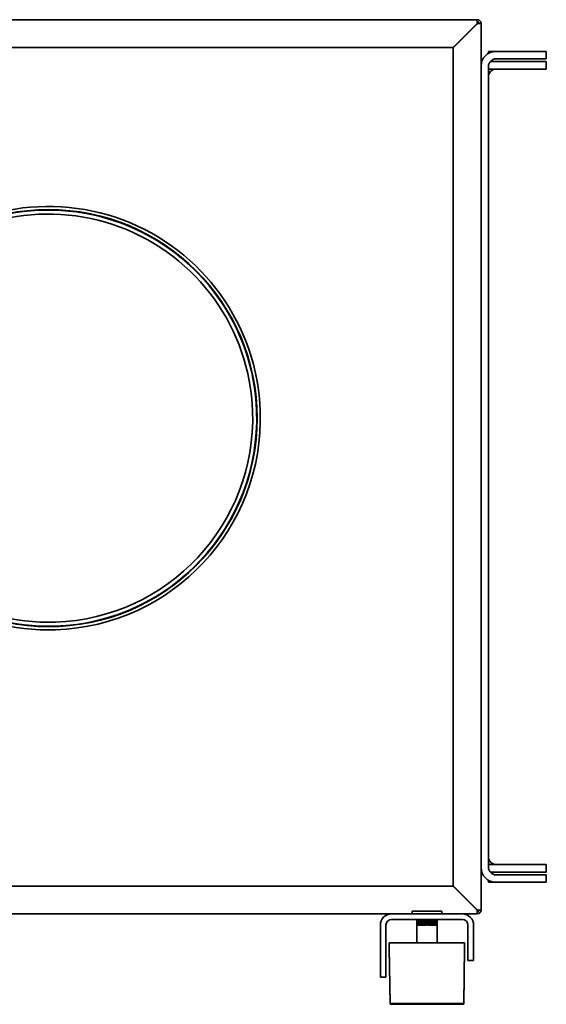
# Model space of a CAD drawing. Header units: millimetres. Extents: x 1096 to 1704, y 705 to 1275.
# Tile 2 of 2: x 1421 to 1704, y 705 to 1234. Entities that reach past the tile are written whole.
import ezdxf

# ---------------------------------------------------------------- set-up
doc = ezdxf.new("R2010")
doc.units = ezdxf.units.MM
doc.header["$LTSCALE"] = 6.666667
doc.layers.add('Krawędzie widoczne(ISO)', color=7, linetype='Continuous', lineweight=35, true_color=0x262659)

msp = doc.modelspace()

# ---------------------------------------------------------------- linework, layer by layer
at = {"layer": 'Krawędzie widoczne(ISO)'}
for p, q in [((1297.37, 1233.86), (1666.5, 1233.86)), ((1666.36, 1231.86), (1653.65, 1219.15)), ((1666.5, 1231.72), (1653.79, 1219.01)), ((1666.5, 1232.86), (1666.5, 1233.86)), ((1667.5, 1231.86), (1668.5, 1231.86)), ((1668.5, 1231.86), (1668.5, 755.86)), ((1652.94, 1218.86), (1134.06, 1218.86)), ((1653.5, 769.42), (1653.5, 1218.31)), ((1672.5, 1215.79), (1672.5, 1216.86)), ((1672.5, 1216.86), (1676.5, 1216.86)), ((1688, 1216.86), (1676.5, 1216.86)), ((1688, 1216.86), (1703.5, 1216.86)), ((1703.5, 1212.86), (1703.5, 1216.86)), ((1673.38, 1211.36), (1703.5, 1211.36)), ((1676.5, 1212.86), (1688, 1212.86)), ((1703.5, 1212.86), (1688, 1212.86)), ((1703.5, 1207.36), (1703.5, 1211.36)), ((1672.5, 778.86), (1672.5, 1208.86)), ((1703.5, 1207.36), (1672.5, 1207.36)), ((1672.5, 780.36), (1703.5, 780.36)), ((1703.5, 776.36), (1703.5, 780.36)), ((1672.5, 770.86), (1672.5, 771.93)), ((1703.5, 776.36), (1673.38, 776.36)), ((1676.5, 774.86), (1688, 774.86)), ((1688, 774.86), (1703.5, 774.86)), ((1703.5, 770.86), (1703.5, 774.86)), ((1134.06, 768.86), (1652.94, 768.86)), ((1653.65, 768.57), (1666.36, 755.86)), ((1666.5, 756), (1653.79, 768.71)), ((1676.5, 770.86), (1672.5, 770.86)), ((1688, 770.86), (1676.5, 770.86)), ((1703.5, 770.86), (1688, 770.86)), ((1668.5, 755.86), (1667.5, 755.86)), ((1620.5, 753.86), (1166.5, 753.86)), ((1620.5, 753.86), (1658.5, 753.86)), ((1620.5, 750.86), (1658.5, 750.86)), ((1631.5, 755.36), (1647.5, 755.36)), ((1631.5, 755.36), (1631.5, 753.86)), ((1634, 750.86), (1634, 747.86)), ((1634, 750.86), (1634, 747.86)), ((1634.02, 750.86), (1634.02, 747.86)), ((1634.05, 750.86), (1634.05, 747.86)), ((1634.09, 750.86), (1634.09, 747.86)), ((1634.16, 750.86), (1634.16, 747.86)), ((1634.21, 750.86), (1634.21, 747.86)), ((1634.23, 750.86), (1634.23, 747.86)), ((1634.32, 750.86), (1634.32, 747.86)), ((1634.37, 750.86), (1634.37, 747.86)), ((1634.42, 750.86), (1634.42, 747.86)), ((1634.54, 750.86), (1634.54, 747.86)), ((1634.59, 750.86), (1634.59, 747.86)), ((1634.67, 750.86), (1634.67, 747.86)), ((1634.82, 750.86), (1634.82, 747.86)), ((1634.87, 750.86), (1634.87, 747.86)), ((1634.97, 750.86), (1634.97, 747.86)), ((1635.15, 750.86), (1635.15, 747.86)), ((1635.19, 750.86), (1635.19, 747.86)), ((1635.32, 750.86), (1635.32, 747.86)), ((1635.53, 750.86), (1635.53, 747.86)), ((1635.56, 750.86), (1635.56, 747.86)), ((1635.72, 750.86), (1635.72, 747.86)), ((1635.95, 750.86), (1635.95, 747.86)), ((1635.98, 750.86), (1635.98, 747.86)), ((1636.16, 750.86), (1636.16, 747.86)), ((1636.4, 750.86), (1636.4, 747.86)), ((1636.43, 750.86), (1636.43, 747.86)), ((1636.64, 750.86), (1636.64, 747.86)), ((1636.9, 750.86), (1636.9, 747.86)), ((1636.92, 750.86), (1636.92, 747.86)), ((1637.14, 750.86), (1637.14, 747.86)), ((1637.42, 750.86), (1637.42, 747.86)), ((1637.44, 750.86), (1637.44, 747.86)), ((1637.68, 750.86), (1637.68, 747.86)), ((1637.96, 750.86), (1637.96, 747.86)), ((1637.98, 750.86), (1637.98, 747.86)), ((1638.23, 750.86), (1638.23, 747.86)), ((1638.52, 750.86), (1638.52, 747.86)), ((1638.53, 750.86), (1638.53, 747.86)), ((1638.79, 750.86), (1638.79, 747.86)), ((1639.09, 750.86), (1639.09, 747.86)), ((1639.1, 750.86), (1639.1, 747.86)), ((1639.37, 747.86), (1639.37, 750.86)), ((1639.37, 750.86), (1639.37, 747.86)), ((1639.67, 750.86), (1639.67, 747.86)), ((1639.94, 747.86), (1639.94, 750.86)), ((1639.94, 750.86), (1639.94, 747.86)), ((1640.24, 750.86), (1640.24, 747.86)), ((1640.5, 747.86), (1640.5, 750.86)), ((1640.52, 750.86), (1640.52, 747.86)), ((1640.81, 750.86), (1640.81, 747.86)), ((1641.06, 747.86), (1641.06, 750.86)), ((1641.08, 750.86), (1641.08, 747.86)), ((1641.36, 750.86), (1641.36, 747.86)), ((1641.6, 747.86), (1641.6, 750.86)), ((1641.62, 750.86), (1641.62, 747.86)), ((1641.89, 750.86), (1641.89, 747.86)), ((1642.11, 747.86), (1642.11, 750.86)), ((1642.14, 750.86), (1642.14, 747.86)), ((1642.4, 750.86), (1642.4, 747.86)), ((1642.6, 747.86), (1642.6, 750.86)), ((1642.63, 750.86), (1642.63, 747.86)), ((1642.87, 750.86), (1642.87, 747.86)), ((1643.05, 747.86), (1643.05, 750.86)), ((1643.08, 750.86), (1643.08, 747.86)), ((1643.31, 750.86), (1643.31, 747.86)), ((1643.46, 747.86), (1643.46, 750.86)), ((1643.5, 750.86), (1643.5, 747.86)), ((1643.7, 750.86), (1643.7, 747.86)), ((1643.83, 747.86), (1643.83, 750.86)), ((1643.87, 750.86), (1643.87, 747.86)), ((1644.05, 750.86), (1644.05, 747.86)), ((1644.15, 747.86), (1644.15, 750.86)), ((1644.2, 750.86), (1644.2, 747.86)), ((1644.35, 750.86), (1644.35, 747.86)), ((1644.42, 747.86), (1644.42, 750.86)), ((1644.47, 750.86), (1644.47, 747.86)), ((1644.59, 750.86), (1644.59, 747.86)), ((1644.64, 747.86), (1644.64, 750.86)), ((1644.69, 750.86), (1644.69, 747.86)), ((1644.78, 750.86), (1644.78, 747.86)), ((1644.8, 747.86), (1644.8, 750.86)), ((1644.85, 750.86), (1644.85, 747.86)), ((1644.91, 750.86), (1644.91, 747.86)), ((1644.96, 750.86), (1644.96, 747.86)), ((1644.99, 750.86), (1644.99, 747.86)), ((1645, 750.86), (1645, 747.86)), ((1647.5, 755.36), (1647.5, 753.86)), ((1666.5, 753.86), (1658.5, 753.86)), ((1666.5, 754.86), (1666.5, 753.86)), ((1614.5, 747.86), (1614.5, 724.86)), ((1617.5, 724.86), (1617.5, 747.86)), ((1634, 747.86), (1634.02, 747.86)), ((1634, 747.86), (1634, 747.86)), ((1634.02, 747.86), (1634.05, 747.86)), ((1634.05, 747.86), (1634.09, 747.86)), ((1634.05, 747.86), (1634.05, 738.36)), ((1634.09, 747.86), (1634.16, 747.86)), ((1634.16, 747.86), (1634.21, 747.86)), ((1634.23, 747.86), (1634.32, 747.86)), ((1634.32, 747.86), (1634.37, 747.86)), ((1634.42, 747.86), (1634.54, 747.86)), ((1634.54, 747.86), (1634.59, 747.86)), ((1634.67, 747.86), (1634.82, 747.86)), ((1634.82, 747.86), (1634.87, 747.86)), ((1634.97, 747.86), (1635.15, 747.86)), ((1635.15, 747.86), (1635.19, 747.86)), ((1635.32, 747.86), (1635.53, 747.86)), ((1635.53, 747.86), (1635.56, 747.86)), ((1635.72, 747.86), (1635.95, 747.86)), ((1635.95, 747.86), (1635.98, 747.86)), ((1636.16, 747.86), (1636.4, 747.86)), ((1636.4, 747.86), (1636.43, 747.86)), ((1636.64, 747.86), (1636.9, 747.86)), ((1636.9, 747.86), (1636.92, 747.86)), ((1637.14, 747.86), (1637.42, 747.86)), ((1637.42, 747.86), (1637.44, 747.86)), ((1637.68, 747.86), (1637.96, 747.86)), ((1637.96, 747.86), (1637.98, 747.86)), ((1638.23, 747.86), (1638.52, 747.86)), ((1638.52, 747.86), (1638.53, 747.86)), ((1638.79, 747.86), (1639.09, 747.86)), ((1639.09, 747.86), (1639.1, 747.86)), ((1639.37, 747.86), (1639.67, 747.86)), ((1639.37, 747.86), (1639.37, 747.86)), ((1639.94, 747.86), (1640.24, 747.86)), ((1639.94, 747.86), (1639.94, 747.86)), ((1640.5, 747.86), (1640.52, 747.86)), ((1640.52, 747.86), (1640.81, 747.86)), ((1641.06, 747.86), (1641.08, 747.86)), ((1641.08, 747.86), (1641.36, 747.86)), ((1641.6, 747.86), (1641.62, 747.86)), ((1641.62, 747.86), (1641.89, 747.86)), ((1642.11, 747.86), (1642.14, 747.86)), ((1642.14, 747.86), (1642.4, 747.86)), ((1642.6, 747.86), (1642.63, 747.86)), ((1642.63, 747.86), (1642.87, 747.86)), ((1643.05, 747.86), (1643.08, 747.86)), ((1643.08, 747.86), (1643.31, 747.86)), ((1643.46, 747.86), (1643.5, 747.86)), ((1643.5, 747.86), (1643.7, 747.86)), ((1643.83, 747.86), (1643.87, 747.86)), ((1643.87, 747.86), (1644.05, 747.86)), ((1644.15, 747.86), (1644.2, 747.86)), ((1644.2, 747.86), (1644.35, 747.86)), ((1644.42, 747.86), (1644.47, 747.86)), ((1644.47, 747.86), (1644.59, 747.86)), ((1644.64, 747.86), (1644.69, 747.86)), ((1644.69, 747.86), (1644.78, 747.86)), ((1644.8, 747.86), (1644.85, 747.86)), ((1644.85, 747.86), (1644.91, 747.86)), ((1644.91, 747.86), (1644.96, 747.86)), ((1644.95, 747.86), (1644.95, 738.36)), ((1644.96, 747.86), (1644.99, 747.86)), ((1644.99, 747.86), (1645, 747.86)), ((1661.5, 733.86), (1661.5, 747.86)), ((1664.5, 733.86), (1664.5, 747.86)), ((1619.3, 738.36), (1659.7, 738.36)), ((1619.3, 735.86), (1619.3, 738.36)), ((1619.3, 735.36), (1619.3, 735.86)), ((1619.7, 705.86), (1619.3, 735.86)), ((1619.7, 705.36), (1619.3, 735.36)), ((1659.3, 705.86), (1659.7, 735.86)), ((1659.3, 705.36), (1659.7, 735.36)), ((1659.7, 735.86), (1659.7, 738.36)), ((1659.7, 735.36), (1659.7, 735.86)), ((1661.5, 728.86), (1661.5, 733.86)), ((1664.5, 733.86), (1664.5, 728.86)), ((1614.5, 719.86), (1614.5, 724.86)), ((1617.5, 724.86), (1617.5, 719.86)), ((1661.5, 728.86), (1664.5, 728.86)), ((1614.5, 719.86), (1617.5, 719.86)), ((1659.3, 705.86), (1619.7, 705.86)), ((1659.3, 705.36), (1619.7, 705.36))]:
    msp.add_line(p, q, dxfattribs=at)
msp.add_circle((1436.5, 1019.98), 111.95, dxfattribs=at)
for centre, radius, start, end in [((1666.5, 1231.86), 2, 0, 90), ((1666.5, 1231.86), 1, 0, 90), ((1662.5, 1227.86), 3, 43.0898, 46.9102), ((1652.94, 1219.86), 1, 270, 315), ((1654.5, 1218.31), 1, 135, 180), ((1676.5, 1208.86), 8, 90, 180), ((1676.5, 1208.86), 4, 90, 180), ((1676.5, 1203.36), 4, 90, 180), ((1436.5, 1019.98), 113.64, 1.9379, 271.9391), ((1436.5, 1019.98), 111.71, 1.9379, 271.9391), ((1436.5, 1019.98), 109.54, 1.9379, 271.9391), ((1436.5, 1019.98), 109.54, 271.9391, 1.9379), ((1436.5, 1019.98), 111.71, 271.9391, 1.9379), ((1436.5, 1019.98), 113.64, 271.9391, 1.9379), ((1676.5, 784.36), 4, 180, 270), ((1676.5, 778.86), 8, 180, 270), ((1676.5, 778.86), 4, 180, 270), ((1652.94, 767.86), 1, 45, 90), ((1654.5, 769.42), 1, 180, 225), ((1662.5, 759.86), 3, 313.0898, 316.9102), ((1666.5, 755.86), 1, 270, 0), ((1666.5, 755.86), 2, 270, 0), ((1620.5, 747.86), 6, 90, 180), ((1620.5, 747.86), 3, 90, 180), ((1658.5, 747.86), 6, 0, 90), ((1658.5, 747.86), 3, 0, 90)]:
    msp.add_arc(centre, radius, start, end, dxfattribs=at)
for points, knots in [([(1666.45, 1233.59), (1666.44, 1233.42), (1666.41, 1232.91), (1666.37, 1232.21), (1666.36, 1231.86)], [0.3333435, 0.3333435, 0.3333435, 0.3333435, 0.6666667, 1, 1, 1, 1]), ([(1666.36, 1231.86), (1666.37, 1231.99), (1666.38, 1232.12), (1666.41, 1232.37), (1666.42, 1232.48), (1666.44, 1232.66), (1666.45, 1232.73), (1666.48, 1232.83), (1666.49, 1232.86), (1666.5, 1232.86)], [-0.1582193, -0.1582193, -0.1582193, -0.1582193, -0.1185359, -0.1185359, -0.079111, -0.079111, -0.0396207, -0.0396207, 0, 0, 0, 0]), ([(1666.5, 1231.72), (1666.63, 1231.73), (1666.76, 1231.74), (1667, 1231.77), (1667.11, 1231.78), (1667.3, 1231.8), (1667.37, 1231.81), (1667.47, 1231.84), (1667.5, 1231.85), (1667.5, 1231.86)], [-0.1582193, -0.1582193, -0.1582193, -0.1582193, -0.1185359, -0.1185359, -0.079111, -0.079111, -0.0396207, -0.0396207, 0, 0, 0, 0]), ([(1668.23, 1231.81), (1668.19, 1231.81), (1668.15, 1231.81), (1668.11, 1231.8), (1667.95, 1231.79), (1667.74, 1231.78), (1667.5, 1231.77), (1667.22, 1231.75), (1666.9, 1231.74), (1666.57, 1231.72), (1666.55, 1231.72), (1666.52, 1231.72), (1666.5, 1231.72)], [0.3333435, 0.3333435, 0.3333435, 0.3333435, 0.4045326, 0.4045326, 0.4045326, 0.6666666, 0.6666666, 0.6666666, 0.9773889, 0.9773889, 0.9773889, 1, 1, 1, 1]), ([(1668.5, 1231.86), (1668.5, 1231.86), (1668.5, 1231.85), (1668.48, 1231.85), (1668.47, 1231.84), (1668.43, 1231.84), (1668.41, 1231.83), (1668.36, 1231.83), (1668.34, 1231.82), (1668.28, 1231.82), (1668.26, 1231.82), (1668.23, 1231.81)], [0, 0, 0, 0, 0.0711993, 0.0711993, 0.1424098, 0.1424098, 0.2136114, 0.2136114, 0.2848188, 0.2848188, 0.3333333, 0.3333333, 0.3333333, 0.3333333]), ([(1666.36, 755.86), (1666.37, 755.51), (1666.41, 754.81), (1666.44, 754.3), (1666.45, 754.13)], [-1, -1, -1, -1, -0.6666667, -0.3333435, -0.3333435, -0.3333435, -0.3333435]), ([(1666.5, 754.86), (1666.49, 754.86), (1666.48, 754.89), (1666.45, 754.99), (1666.44, 755.06), (1666.42, 755.25), (1666.41, 755.36), (1666.38, 755.6), (1666.37, 755.73), (1666.36, 755.86)], [0, 0, 0, 0, 0.0396208, 0.0396208, 0.079111, 0.079111, 0.1185359, 0.1185359, 0.1582193, 0.1582193, 0.1582193, 0.1582193]), ([(1668.23, 755.91), (1668.19, 755.91), (1668.15, 755.91), (1668.11, 755.92), (1667.95, 755.93), (1667.74, 755.94), (1667.5, 755.96), (1667.22, 755.97), (1666.9, 755.98), (1666.57, 756), (1666.55, 756), (1666.52, 756), (1666.5, 756)], [0.3333435, 0.3333435, 0.3333435, 0.3333435, 0.4045326, 0.4045326, 0.4045326, 0.6666666, 0.6666666, 0.6666666, 0.9773889, 0.9773889, 0.9773889, 1, 1, 1, 1]), ([(1666.5, 756), (1666.63, 755.99), (1666.76, 755.98), (1667, 755.96), (1667.11, 755.94), (1667.3, 755.92), (1667.37, 755.91), (1667.47, 755.88), (1667.5, 755.87), (1667.5, 755.86)], [-0.1582193, -0.1582193, -0.1582193, -0.1582193, -0.1185359, -0.1185359, -0.079111, -0.079111, -0.0396208, -0.0396208, 0, 0, 0, 0]), ([(1668.5, 755.86), (1668.5, 755.86), (1668.5, 755.87), (1668.48, 755.87), (1668.47, 755.88), (1668.43, 755.88), (1668.41, 755.89), (1668.36, 755.89), (1668.34, 755.9), (1668.28, 755.9), (1668.26, 755.91), (1668.23, 755.91)], [0, 0, 0, 0, 0.0711993, 0.0711993, 0.1424098, 0.1424098, 0.2136114, 0.2136114, 0.2848188, 0.2848188, 0.3333333, 0.3333333, 0.3333333, 0.3333333])]:
    msp.add_open_spline(points, degree=3, knots=knots, dxfattribs=at)
for points in [[(1666.5, 1233.86), (1666.48, 1233.86), (1666.47, 1233.77), (1666.45, 1233.59)], [(1666.45, 754.13), (1666.47, 753.95), (1666.48, 753.86), (1666.5, 753.86)]]:
    msp.add_open_spline(points, degree=3, dxfattribs=at)

doc.saveas('drawing.dxf')
